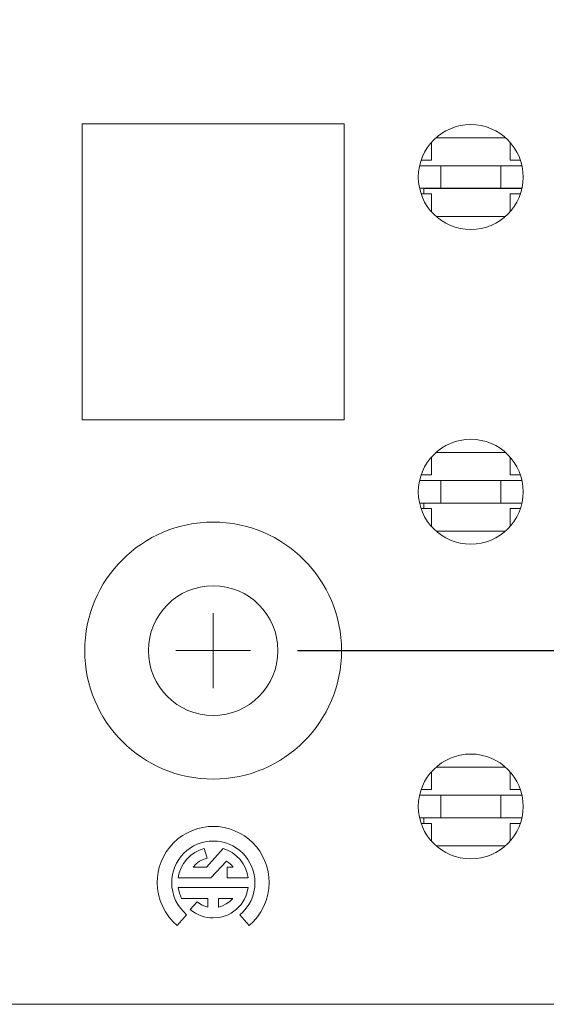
# Model space of a CAD drawing. Header units: inches. Extents: x 0.09 to 9.04, y 0 to 5.41.
# Tile 15 of 19: x 6.81 to 7.51, y 2.33 to 3.65. Entities that reach past the tile are written whole.
import ezdxf

# ---------------------------------------------------------------- set-up
doc = ezdxf.new("R2010")
doc.units = ezdxf.units.IN
doc.header["$MEASUREMENT"] = 0
doc.header["$PDSIZE"] = -1
doc.styles.add('SLDTEXTSTYLE0', font='TXT', dxfattribs={"width": 0.75})
doc.dimstyles.new('SLDDIMSTYLE0', dxfattribs={"dimtxt": 0.104167, "dimasz": 0.104167, "dimexe": 0, "dimexo": 0.0625, "dimgap": 0.026042, "dimtad": 0, "dimtih": 1, "dimtoh": 1, "dimdec": 3, "dimrnd": 1e-09, "dimzin": 12, "dimdsep": 46, "dimtxsty": 'SLDTEXTSTYLE0', "dimsah": 1, "dimcen": 0.09, "dimadec": 0, "dimazin": 3, "dimtfac": 1, "dimtdec": 3, "dimtofl": 0, "dimtmove": 0, "dimatfit": 3, "dimfxl": 1, "dimfrac": 2, "dimtolj": 1, "dimtzin": 12, "dimarcsym": 0})

# ---------------------------------------------------------------- blocks, each defined once
blk = doc.blocks.new('*D7')
at = {"color": 0, "linetype": 'Continuous', "lineweight": -2}
for p, q in [((7.1788, 4.4889), (8.8123, 4.4889)), ((8.8123, 4.3847), (8.8123, 3.7522)), ((8.8123, 2.9091), (8.8123, 3.596)), ((7.1788, 2.8049), (8.8123, 2.8049))]:
    blk.add_line(p, q, dxfattribs=at)
at = {"color": 0, "linetype": 'Continuous'}
for points in [[(8.7949, 4.3847), (8.8296, 4.3847), (8.8123, 4.4889)], [(8.7949, 2.9091), (8.8296, 2.9091), (8.8123, 2.8049)]]:
    blk.add_solid(points, dxfattribs=at)
at = {"layer": 'Defpoints', "color": 0, "linetype": 'Continuous'}
for p in [(7.1163, 4.4889), (8.8123, 4.4889), (7.1163, 2.8049)]:
    blk.add_point(p, dxfattribs=at)
at = {"color": 0, "linetype": 'Continuous', "lineweight": 0, "insert": (8.8123, 3.7262), "char_height": 0.104167, "attachment_point": 2, "style": 'SLDTEXTSTYLE0'}
blk.add_mtext('\\A1;1.684 [42.77]', dxfattribs=at)
blk = doc.blocks.new('SW_CENTERMARKSYMBOL_1')
at = {"color": 0, "linetype": 'Continuous', "lineweight": 0}
for q in [(0, 0.05), (-0.05, 0), (0, -0.05), (0.05, 0)]:
    blk.add_line((0, 0), q, dxfattribs=at)

msp = doc.modelspace()

# ---------------------------------------------------------------- linework, layer by layer
at = {"color": 7, "linetype": 'Continuous', "lineweight": 15}
for p, q in [((7.2413, 3.5079), (6.8913, 3.5079)), ((6.8913, 3.5079), (6.8913, 3.1129)), ((7.2413, 3.1129), (7.2413, 3.5079)), ((7.3578, 3.4832), (7.3578, 3.4594)), ((7.4566, 3.4894), (7.364, 3.4894)), ((7.4628, 3.4594), (7.4628, 3.4832)), ((7.3578, 3.4594), (7.3441, 3.4594)), ((7.4766, 3.4594), (7.4628, 3.4594)), ((7.3703, 3.4519), (7.342, 3.4519)), ((7.3703, 3.4219), (7.3703, 3.4519)), ((7.4503, 3.4519), (7.3703, 3.4519)), ((7.4503, 3.4519), (7.4503, 3.4219)), ((7.4787, 3.4519), (7.4503, 3.4519)), ((7.3703, 3.4219), (7.342, 3.4219)), ((7.3488, 3.4218), (7.3478, 3.4218)), ((7.3478, 3.4218), (7.3478, 3.4219)), ((7.3478, 3.4218), (7.3478, 3.4144)), ((7.3488, 3.4218), (7.3478, 3.4218)), ((7.4503, 3.4219), (7.3703, 3.4219)), ((7.4787, 3.4219), (7.4503, 3.4219)), ((7.3441, 3.4144), (7.3578, 3.4144)), ((7.3578, 3.4144), (7.3578, 3.3906)), ((7.4628, 3.4144), (7.4766, 3.4144)), ((7.4628, 3.3906), (7.4628, 3.4144)), ((7.364, 3.3844), (7.4566, 3.3844)), ((6.8913, 3.1129), (7.2413, 3.1129)), ((7.3578, 3.0632), (7.3578, 3.0394)), ((7.4566, 3.0694), (7.364, 3.0694)), ((7.4628, 3.0394), (7.4628, 3.0632)), ((7.3578, 3.0394), (7.3441, 3.0394)), ((7.4766, 3.0394), (7.4628, 3.0394)), ((7.3703, 3.0319), (7.342, 3.0319)), ((7.3703, 3.0019), (7.3703, 3.0319)), ((7.4503, 3.0319), (7.3703, 3.0319)), ((7.4503, 3.0319), (7.4503, 3.0019)), ((7.4787, 3.0319), (7.4503, 3.0319)), ((7.3703, 3.0019), (7.342, 3.0019)), ((7.3488, 3.0018), (7.3478, 3.0018)), ((7.3478, 3.0018), (7.3478, 3.0019)), ((7.3478, 3.0018), (7.3478, 2.9944)), ((7.3488, 3.0018), (7.3478, 3.0018)), ((7.4503, 3.0019), (7.3703, 3.0019)), ((7.4787, 3.0019), (7.4503, 3.0019)), ((7.3441, 2.9944), (7.3578, 2.9944)), ((7.3578, 2.9944), (7.3578, 2.9706)), ((7.4628, 2.9706), (7.4628, 2.9944)), ((7.4628, 2.9944), (7.4766, 2.9944)), ((7.364, 2.9644), (7.4566, 2.9644)), ((7.3578, 2.6432), (7.3578, 2.6194)), ((7.4566, 2.6494), (7.364, 2.6494)), ((7.4628, 2.6194), (7.4628, 2.6432)), ((7.3578, 2.6194), (7.3441, 2.6194)), ((7.4766, 2.6194), (7.4628, 2.6194)), ((7.3703, 2.6119), (7.342, 2.6119)), ((7.3703, 2.5819), (7.3703, 2.6119)), ((7.4503, 2.6119), (7.3703, 2.6119)), ((7.4503, 2.6119), (7.4503, 2.5819)), ((7.4787, 2.6119), (7.4503, 2.6119)), ((7.3703, 2.5819), (7.342, 2.5819)), ((7.3488, 2.5818), (7.3478, 2.5818)), ((7.3478, 2.5818), (7.3478, 2.5819)), ((7.3478, 2.5818), (7.3478, 2.5744)), ((7.3488, 2.5818), (7.3478, 2.5818)), ((7.4503, 2.5819), (7.3703, 2.5819)), ((7.4787, 2.5819), (7.4503, 2.5819)), ((7.0388, 2.565), (7.032, 2.5619)), ((7.0458, 2.5674), (7.0388, 2.565)), ((7.0527, 2.569), (7.0458, 2.5674)), ((7.0596, 2.57), (7.0527, 2.569)), ((7.0663, 2.5703), (7.0596, 2.57)), ((7.0735, 2.57), (7.0663, 2.5703)), ((7.0808, 2.5689), (7.0735, 2.57)), ((7.088, 2.5671), (7.0808, 2.5689)), ((7.095, 2.5646), (7.088, 2.5671)), ((7.1017, 2.5614), (7.095, 2.5646)), ((7.3441, 2.5744), (7.3578, 2.5744)), ((7.3578, 2.5744), (7.3578, 2.5506)), ((7.4628, 2.5744), (7.4766, 2.5744)), ((7.4628, 2.5506), (7.4628, 2.5744)), ((7.0192, 2.5536), (7.0135, 2.5484)), ((7.0254, 2.5581), (7.0192, 2.5536)), ((7.032, 2.5619), (7.0254, 2.5581)), ((7.0503, 2.5484), (7.0556, 2.5497)), ((7.0556, 2.5497), (7.061, 2.5505)), ((7.061, 2.5505), (7.0665, 2.5508)), ((7.0665, 2.5508), (7.0719, 2.5505)), ((7.0719, 2.5505), (7.0773, 2.5497)), ((7.0773, 2.5497), (7.0826, 2.5484)), ((7.108, 2.5576), (7.1017, 2.5614)), ((7.1139, 2.5532), (7.108, 2.5576)), ((7.1192, 2.5484), (7.1139, 2.5532)), ((7.0037, 2.5364), (6.9999, 2.5298)), ((7.0083, 2.5426), (7.0037, 2.5364)), ((7.0135, 2.5484), (7.0083, 2.5426)), ((7.0271, 2.5344), (7.0311, 2.5381)), ((7.0311, 2.5381), (7.0354, 2.5413)), ((7.0354, 2.5413), (7.0401, 2.5442)), ((7.0401, 2.5442), (7.0451, 2.5465)), ((7.0481, 2.5388), (7.0419, 2.5357)), ((7.0451, 2.5465), (7.0503, 2.5484)), ((7.0544, 2.541), (7.0481, 2.5388)), ((7.0582, 2.5281), (7.0544, 2.541)), ((7.0795, 2.5407), (7.0574, 2.5161)), ((7.0856, 2.5385), (7.0795, 2.5407)), ((7.0826, 2.5484), (7.0878, 2.5465)), ((7.0916, 2.5353), (7.0856, 2.5385)), ((7.0878, 2.5465), (7.0928, 2.5442)), ((7.0928, 2.5442), (7.0975, 2.5413)), ((7.0975, 2.5413), (7.1019, 2.5381)), ((7.1019, 2.5381), (7.1059, 2.5345)), ((7.1241, 2.543), (7.1192, 2.5484)), ((7.1285, 2.5372), (7.1241, 2.543)), ((7.1323, 2.5308), (7.1285, 2.5372)), ((7.364, 2.5444), (7.4566, 2.5444)), ((6.9968, 2.523), (6.9944, 2.5161)), ((6.9999, 2.5298), (6.9968, 2.523)), ((7.0175, 2.5214), (7.0203, 2.5261)), ((7.0203, 2.5261), (7.0235, 2.5305)), ((7.0235, 2.5305), (7.0271, 2.5344)), ((7.0311, 2.5266), (7.0267, 2.521)), ((7.0362, 2.5316), (7.0311, 2.5266)), ((7.0419, 2.5357), (7.0362, 2.5316)), ((7.0436, 2.5202), (7.048, 2.5237)), ((7.048, 2.5237), (7.053, 2.5263)), ((7.053, 2.5263), (7.0582, 2.5281)), ((7.0631, 2.5017), (7.0843, 2.5239)), ((7.0843, 2.5239), (7.0868, 2.5222)), ((7.0972, 2.5311), (7.0916, 2.5353)), ((7.1022, 2.5262), (7.0972, 2.5311)), ((7.1064, 2.5205), (7.1022, 2.5262)), ((7.1059, 2.5345), (7.1095, 2.5305)), ((7.1095, 2.5305), (7.1127, 2.5261)), ((7.1127, 2.5261), (7.1155, 2.5214)), ((7.1355, 2.5241), (7.1323, 2.5308)), ((7.138, 2.5171), (7.1355, 2.5241)), ((6.9944, 2.5161), (6.9928, 2.5091)), ((7.012, 2.5059), (7.0133, 2.5112)), ((7.0133, 2.5112), (7.0151, 2.5164)), ((7.0151, 2.5164), (7.0175, 2.5214)), ((7.0234, 2.5148), (7.021, 2.5083)), ((7.0267, 2.521), (7.0234, 2.5148)), ((7.0398, 2.5161), (7.0436, 2.5202)), ((7.0574, 2.5161), (7.0398, 2.5161)), ((7.0852, 2.5158), (7.0852, 2.5015)), ((7.0931, 2.5158), (7.0852, 2.5158)), ((7.0868, 2.5222), (7.0891, 2.5202)), ((7.0891, 2.5202), (7.0912, 2.5181)), ((7.0912, 2.5181), (7.0931, 2.5158)), ((7.1096, 2.5144), (7.1064, 2.5205)), ((7.1119, 2.508), (7.1096, 2.5144)), ((7.1155, 2.5214), (7.1179, 2.5164)), ((7.1179, 2.5164), (7.1197, 2.5112)), ((7.1197, 2.5112), (7.1211, 2.5059)), ((7.1397, 2.5099), (7.138, 2.5171)), ((7.1408, 2.5027), (7.1397, 2.5099)), ((6.9918, 2.5022), (6.9915, 2.4955)), ((6.9928, 2.5091), (6.9918, 2.5022)), ((7.011, 2.4952), (7.0112, 2.5005)), ((7.0112, 2.5005), (7.012, 2.5059)), ((7.021, 2.5083), (7.0196, 2.5017)), ((7.0196, 2.5017), (7.0631, 2.5017)), ((7.0852, 2.5015), (7.1132, 2.5015)), ((7.1132, 2.5015), (7.1119, 2.508)), ((7.1211, 2.5059), (7.1219, 2.5005)), ((7.1219, 2.5005), (7.1221, 2.4952)), ((7.1412, 2.4955), (7.1408, 2.5027)), ((6.9915, 2.4955), (6.9919, 2.4875)), ((6.9919, 2.4875), (6.9932, 2.4795)), ((7.0113, 2.4892), (7.011, 2.4952)), ((7.0123, 2.4833), (7.0113, 2.4892)), ((7.0196, 2.4889), (7.0213, 2.4813)), ((7.1132, 2.4889), (7.0196, 2.4889)), ((7.1115, 2.4811), (7.1132, 2.4889)), ((7.1218, 2.4892), (7.1208, 2.4832)), ((7.1221, 2.4952), (7.1218, 2.4892)), ((7.1394, 2.4794), (7.1407, 2.4875)), ((7.1407, 2.4875), (7.1412, 2.4955)), ((6.9932, 2.4795), (6.9955, 2.4715)), ((6.9955, 2.4715), (6.9985, 2.4638)), ((7.0139, 2.4774), (7.0123, 2.4833)), ((7.0162, 2.4716), (7.0139, 2.4774)), ((7.0191, 2.4662), (7.0162, 2.4716)), ((7.0213, 2.4813), (7.0241, 2.4742)), ((7.0241, 2.4742), (7.059, 2.4742)), ((7.059, 2.4742), (7.059, 2.4627)), ((7.0924, 2.4743), (7.0735, 2.4743)), ((7.0735, 2.4743), (7.0735, 2.4627)), ((7.0885, 2.4703), (7.0924, 2.4743)), ((7.1061, 2.4696), (7.1082, 2.4734)), ((7.1082, 2.4734), (7.11, 2.4772)), ((7.11, 2.4772), (7.1115, 2.4811)), ((7.1169, 2.4715), (7.1139, 2.4661)), ((7.1192, 2.4773), (7.1169, 2.4715)), ((7.1208, 2.4832), (7.1192, 2.4773)), ((7.1341, 2.4637), (7.1372, 2.4714)), ((7.1372, 2.4714), (7.1394, 2.4794)), ((6.9985, 2.4638), (7.0025, 2.4565)), ((7.0226, 2.4612), (7.0191, 2.4662)), ((7.0265, 2.4566), (7.0226, 2.4612)), ((7.045, 2.4696), (7.0358, 2.4593)), ((7.0358, 2.4593), (7.0391, 2.4568)), ((7.0482, 2.4673), (7.045, 2.4696)), ((7.0516, 2.4653), (7.0482, 2.4673)), ((7.0553, 2.4638), (7.0516, 2.4653)), ((7.059, 2.4627), (7.0553, 2.4638)), ((7.0735, 2.4627), (7.0789, 2.4643)), ((7.0789, 2.4643), (7.0839, 2.4669)), ((7.0839, 2.4669), (7.0885, 2.4703)), ((7.094, 2.457), (7.0974, 2.4597)), ((7.0974, 2.4597), (7.1006, 2.4628)), ((7.1006, 2.4628), (7.1035, 2.4661)), ((7.1035, 2.4661), (7.1061, 2.4696)), ((7.1104, 2.461), (7.1064, 2.4564)), ((7.1139, 2.4661), (7.1104, 2.461)), ((7.1301, 2.4564), (7.1341, 2.4637)), ((7.0025, 2.4565), (7.0071, 2.4497)), ((7.0071, 2.4497), (7.0125, 2.4436)), ((7.0183, 2.4381), (7.0309, 2.4525)), ((7.0309, 2.4525), (7.0265, 2.4566)), ((7.0391, 2.4568), (7.0426, 2.4545)), ((7.0426, 2.4545), (7.0463, 2.4526)), ((7.0463, 2.4526), (7.0501, 2.4509)), ((7.0501, 2.4509), (7.0541, 2.4497)), ((7.0541, 2.4497), (7.0582, 2.4488)), ((7.0582, 2.4488), (7.0623, 2.4482)), ((7.0623, 2.4482), (7.0664, 2.4481)), ((7.0664, 2.4481), (7.0744, 2.4487)), ((7.0744, 2.4487), (7.0784, 2.4496)), ((7.0784, 2.4496), (7.0825, 2.4509)), ((7.0825, 2.4509), (7.0864, 2.4525)), ((7.0864, 2.4525), (7.0903, 2.4546)), ((7.0903, 2.4546), (7.094, 2.457)), ((7.1064, 2.4564), (7.102, 2.4524)), ((7.102, 2.4524), (7.1142, 2.438)), ((7.1201, 2.4434), (7.1254, 2.4496)), ((7.1254, 2.4496), (7.1301, 2.4564)), ((7.0125, 2.4436), (7.0183, 2.4381)), ((7.1142, 2.438), (7.1201, 2.4434)), ((7.6813, 2.3329), (6.4513, 2.3329))]:
    msp.add_line(p, q, dxfattribs=at)
at = {"color": 8, "linetype": 'Continuous', "lineweight": 15}
for p, q in [((7.3488, 3.4218), (7.4787, 3.4218)), ((7.3488, 3.0018), (7.4787, 3.0018)), ((7.3488, 2.5818), (7.4787, 2.5818))]:
    msp.add_line(p, q, dxfattribs=at)
at = {"color": 7, "linetype": 'Continuous', "lineweight": 15}
for centre, radius in [((7.4103, 3.4369), 0.07), ((7.4103, 3.0169), 0.07), ((7.0663, 2.8049), 0.1715), ((7.0663, 2.8049), 0.0865), ((7.4103, 2.5969), 0.07)]:
    msp.add_circle(centre, radius, dxfattribs=at)

# ---------------------------------------------------------------- block references
at = {"color": 7, "linetype": 'Continuous', "lineweight": 0}
msp.add_blockref('SW_CENTERMARKSYMBOL_1', (7.0663, 2.8049), dxfattribs=at)

# ---------------------------------------------------------------- dimensions: what is measured, and where the dimension line sits
dim = msp.add_linear_dim(base=(8.8123, 4.4889), p1=(7.1163, 2.8049), p2=(7.1163, 4.4889), angle=90, dimstyle='SLDDIMSTYLE0', dxfattribs=at)
dim.commit()
dim.dimension.update_dxf_attribs({"geometry": '*D7', "text_midpoint": (8.8123, 3.6741), "dimtype": 160})

doc.saveas('drawing.dxf')
